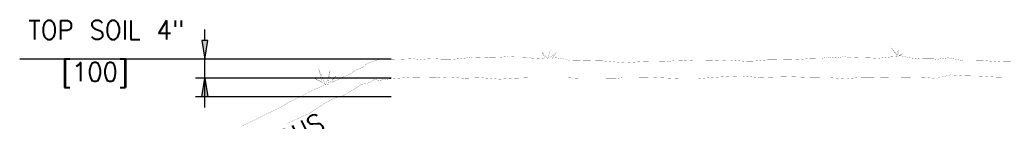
# Model space of a CAD drawing. Extents: x 17 to 1171, y 0 to 483.
# Tile 9 of 16: x 194 to 259, y 206 to 213. Entities that reach past the tile are written whole.
import ezdxf
from ezdxf.enums import TextEntityAlignment as Align

# ---------------------------------------------------------------- set-up
doc = ezdxf.new("R2010")
doc.units = 0
doc.header["$MEASUREMENT"] = 0
for name, color, linetype in [('ARC-FTNG', 7, 'CONTINUOUS'), ('SYMBOLS', 7, 'CONTINUOUS'), ('TEXT', 7, 'CONTINUOUS')]:
    doc.layers.add(name, color=color, linetype=linetype)
doc.styles.add('TXT_SHX', font='txt.shx')

msp = doc.modelspace()

# ---------------------------------------------------------------- hatches: boundary and pattern name
at = {"layer": 'SYMBOLS', "linetype": 'CONTINUOUS'}
for points in [[(206.431, 211.383), (206.014, 211.383), (206.223, 210.133)], [(206.431, 207.633), (206.014, 207.633), (206.223, 208.883)]]:
    msp.add_hatch(color=7, dxfattribs=at).paths.add_polyline_path(points)

# ---------------------------------------------------------------- linework, layer by layer
at = {"layer": 'ARC-FTNG', "color": 7, "linetype": 'CONTINUOUS', "const_width": 0.00984}
for points in [[(208.646, 205.663), (209.522, 206.082), (210.414, 206.531), (211.215, 206.906), (211.874, 207.303), (212.541, 207.618), (213.087, 207.91), (213.477, 208.089), (213.964, 208.314), (214.263, 208.464), (213.439, 208.891), (214.023, 208.636), (213.806, 209.452), (214.263, 208.404), (214.555, 209.355), (214.405, 208.426), (214.915, 209.003), (214.667, 208.584), (215.139, 208.786), (215.379, 208.936), (215.574, 209.003), (215.948, 209.198), (216.27, 209.422), (216.705, 209.58), (217.004, 209.842), (217.528, 210.044), (217.791, 210.104), (218.42, 210.111), (219.258, 210.134), (220.052, 210.171), (220.584, 210.119), (221.033, 210.156), (221.445, 210.179), (221.97, 210.141), (222.771, 210.134), (223.235, 210.179), (223.595, 210.216), (224.074, 210.284), (224.538, 210.269), (225.085, 210.246), (225.811, 210.261), (226.373, 210.314), (226.935, 210.284), (227.579, 210.276), (227.991, 210.209), (228.523, 210.179), (228.86, 210.149), (228.867, 210.164), (228.68, 210.591), (229.047, 210.156), (229.219, 210.748), (229.212, 210.269), (229.594, 210.553), (229.354, 210.209), (229.594, 210.231), (230.17, 210.149), (230.5, 210.044), (231.121, 210.052), (231.481, 210.029), (232.058, 210.036), (232.634, 210.029), (234.229, 209.902), (235.308, 209.977), (236.102, 209.999), (236.955, 209.977), (237.517, 210.044), (238.071, 210.022), (238.73, 210.059), (239.419, 210.059), (240.138, 210.044), (241.119, 210.089), (242.131, 209.999), (242.79, 210.014), (243.703, 210.096), (244.527, 210.089), (245.186, 210.096), (245.823, 210.126), (246.549, 210.186), (247.261, 210.194), (247.762, 210.284), (248.212, 210.224), (248.788, 210.314), (249.245, 210.216), (249.814, 210.239), (250.399, 210.231), (250.983, 210.194), (251.402, 210.239), (251.896, 210.291), (252.398, 210.329), (252.368, 210.336), (251.926, 210.868), (252.286, 210.388), (252.361, 210.74), (252.436, 210.336), (252.63, 210.493), (252.443, 210.396), (252.436, 210.403), (253.042, 210.239), (253.791, 210.156), (254.742, 210.164), (254.802, 210.111), (255.693, 210.231), (256.704, 210.036), (257.97, 210.052), (259.176, 209.954), (259.932, 209.969)], [(211.702, 205.865), (212.466, 206.209), (213.155, 206.517), (213.649, 206.846), (214.211, 207.206), (214.825, 207.535), (215.469, 207.73), (216.09, 208.097), (216.615, 208.449), (217.154, 208.569), (217.566, 208.823), (217.761, 208.718), (218.547, 208.831), (219.857, 208.928), (221.707, 208.891), (222.471, 208.936), (223.475, 208.868), (224.591, 208.906), (225.849, 208.808), (226.778, 208.868), (227.834, 208.906), (228.95, 208.913), (230.32, 208.906), (231.241, 208.861), (231.623, 208.861), (232.372, 208.861), (233.57, 208.853), (234.117, 208.913), (235.038, 208.913), (236.004, 208.928), (237.757, 208.846), (238.977, 208.838), (240.108, 208.928), (241.044, 208.988), (241.891, 209.025), (243.149, 208.913), (243.898, 208.943), (245.141, 208.973), (246.549, 208.921), (247.815, 208.906), (248.863, 208.838), (249.769, 208.913), (250.683, 208.921), (251.38, 208.943), (252.241, 208.951), (253.214, 208.936), (254.068, 208.921), (254.892, 208.861), (255.851, 209.093), (256.817, 209.033), (257.835, 209.011), (258.936, 208.943), (259.723, 208.951)]]:
    msp.add_lwpolyline(points, dxfattribs=at)
at = {"layer": 'SYMBOLS', "color": 7, "linetype": 'CONTINUOUS'}
for p, q in [((206.223, 211.383), (206.223, 212.127)), ((218.632, 210.133), (193.903, 210.133)), ((206.223, 206.927), (206.223, 210.133)), ((218.632, 208.883), (205.598, 208.883)), ((218.632, 207.633), (205.598, 207.633))]:
    msp.add_line(p, q, dxfattribs=at)
for points in [[(206.431, 211.383), (206.014, 211.383), (206.223, 210.133)], [(206.431, 207.633), (206.014, 207.633), (206.223, 208.883)]]:
    msp.add_lwpolyline(points, close=True, dxfattribs=at)

# ---------------------------------------------------------------- texts
at = {"layer": 'SYMBOLS', "color": 7, "linetype": 'CONTINUOUS', "style": 'TXT_SHX', "width": 0.95}
for s, p in [('TOP SOIL 4"', (199.669, 211.456)), ('[100]', (198.915, 208.67))]:
    msp.add_text(s, height=1.25, dxfattribs=at).set_placement(p, align=Align.CENTER)
at = {"layer": 'TEXT', "color": 7, "linetype": 'CONTINUOUS', "style": 'TXT_SHX', "width": 0.95}
msp.add_text('IMPERVIOUS', height=1.25, rotation=26.58361, dxfattribs=at).set_placement((205.986, 201.312))

doc.saveas('drawing.dxf')
